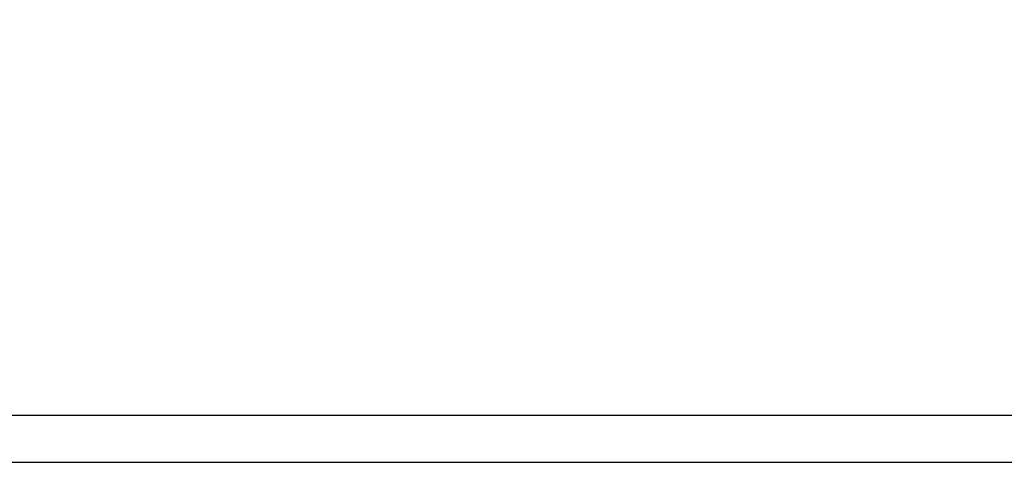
# Model space of a CAD drawing. Header units: millimetres. Extents: x 0 to 420, y 0 to 297.
# Tile 2 of 15: x 117 to 221, y 0 to 47. Entities that reach past the tile are written whole.
import ezdxf

# ---------------------------------------------------------------- set-up
doc = ezdxf.new("R2010")
doc.units = ezdxf.units.MM
doc.layers.add('5', color=7, linetype='Continuous')
doc.layers.add('9', color=7, linetype='Continuous')
doc.layers.add('文字层', color=3, linetype='Continuous', lineweight=25)
doc.styles.add('SLDTEXTSTYLE0', font='TXT', dxfattribs={"width": 0.7, "bigfont": 'bigfont'})
doc.styles.add('SLDTEXTSTYLE1', font='TXT', dxfattribs={"width": 0.7})

# ---------------------------------------------------------------- blocks, each defined once
blk = doc.blocks.new('SW_NOTE_0')
at = {"layer": '文字层', "color": 0, "char_height": 3.5, "attachment_point": 1}
for s, insert, style in [('技术要求：', (0, 4.51), 'SLDTEXTSTYLE0'), ('1.尖角锐边倒钝，去除毛刺飞边；', (0, -0.49), 'SLDTEXTSTYLE0'), ('2.未注圆角半径RX；', (0, -5.49), 'SLDTEXTSTYLE0'), ('3.', (0, -10.49), 'SLDTEXTSTYLE1')]:
    blk.add_mtext(s, dxfattribs=dict(at, insert=insert, style=style))

msp = doc.modelspace()

# ---------------------------------------------------------------- linework, layer by layer
at = {"layer": '5', "color": 7, "lineweight": 25}
msp.add_line((25, 5.02), (415, 5.02), dxfattribs=at)
at = {"layer": '9', "color": 7}
msp.add_line((0, 0.02), (420, 0.02), dxfattribs=at)

# ---------------------------------------------------------------- block references
at = {"layer": '文字层'}
msp.add_blockref('SW_NOTE_0', (60.9, 59.11), dxfattribs=at)

doc.saveas('drawing.dxf')
